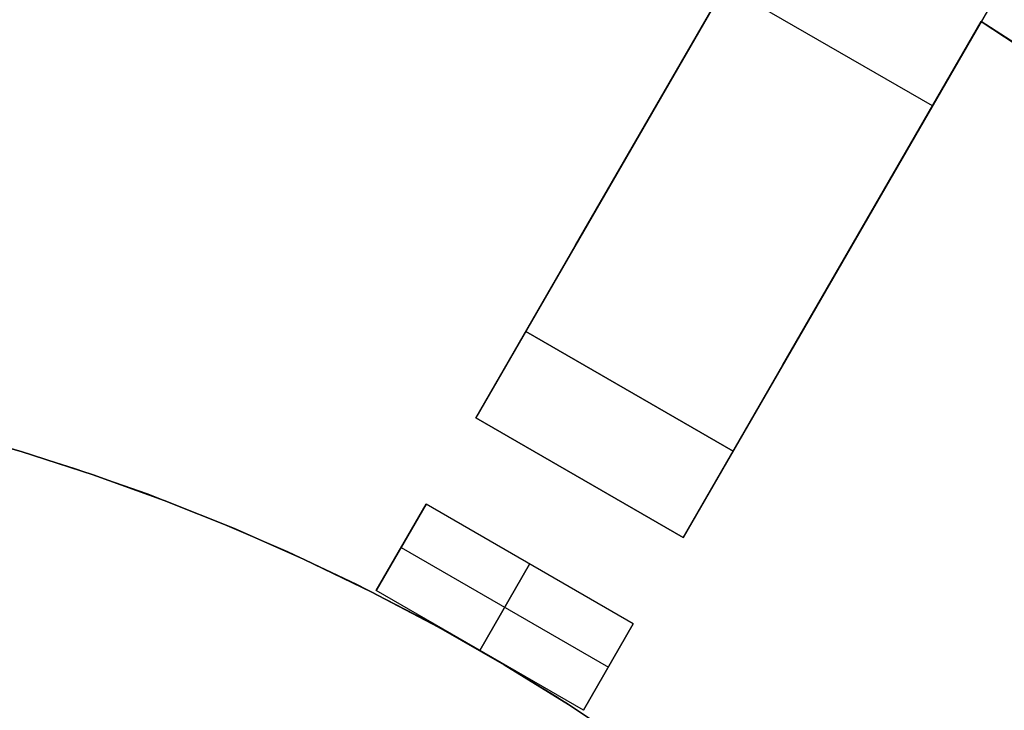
# Model space of a CAD drawing. Header units: millimetres. Extents: x 560 to 900, y 2299 to 2636.
# Tile 41 of 44: x 762 to 811, y 2560 to 2595. Entities that reach past the tile are written whole.
import ezdxf

# ---------------------------------------------------------------- set-up
doc = ezdxf.new("R2010")
doc.units = ezdxf.units.MM

msp = doc.modelspace()

# ---------------------------------------------------------------- linework, layer by layer
for points in [[(809.804, 2618.08), (784.804, 2574.779)], [(820.196, 2612.08), (795.196, 2568.779)], [(799.744, 2600.656), (789.804, 2583.439)], [(789.804, 2583.439), (799.744, 2600.656)], [(799.744, 2600.656), (789.804, 2583.439)], [(789.804, 2583.439), (799.744, 2600.656)], [(799.744, 2600.656), (789.804, 2583.439)], [(789.804, 2583.439), (799.744, 2600.656)], [(807.696, 2590.429), (797.304, 2596.429)], [(807.696, 2590.429), (797.304, 2596.429)], [(800.196, 2577.439), (810.136, 2594.656)], [(810.136, 2594.656), (800.196, 2577.439)], [(800.196, 2577.439), (810.136, 2594.656)], [(810.136, 2594.656), (800.196, 2577.439)], [(800.196, 2577.439), (810.136, 2594.656)], [(810.136, 2594.656), (800.196, 2577.439)], [(810.136, 2594.656), (814.185, 2592.005), (818.196, 2589.188), (822.16, 2586.205), (826.069, 2583.054), (829.913, 2579.737), (833.683, 2576.253), (837.367, 2572.604), (839.175, 2570.719), (840.958, 2568.793)], [(810.136, 2594.656), (814.185, 2592.005), (818.196, 2589.188), (822.16, 2586.205), (826.069, 2583.054), (829.913, 2579.737), (833.683, 2576.253), (837.367, 2572.604), (839.175, 2570.719), (840.958, 2568.793)], [(810.136, 2594.656), (812.342, 2593.234), (814.513, 2591.781), (818.746, 2588.786), (822.831, 2585.679), (826.766, 2582.47), (830.547, 2579.167), (834.174, 2575.781), (837.644, 2572.32), (840.958, 2568.793)], [(810.136, 2594.656), (812.342, 2593.234), (814.513, 2591.781), (818.746, 2588.786), (822.831, 2585.679), (826.766, 2582.47), (830.547, 2579.167), (834.174, 2575.781), (837.644, 2572.32), (840.958, 2568.793)], [(840.958, 2568.793), (837.644, 2572.32), (834.174, 2575.781), (830.547, 2579.167), (826.766, 2582.47), (822.831, 2585.679), (818.746, 2588.786), (814.513, 2591.781), (812.342, 2593.234), (810.136, 2594.656)], [(840.958, 2568.793), (837.644, 2572.32), (834.174, 2575.781), (830.547, 2579.167), (826.766, 2582.47), (822.831, 2585.679), (818.746, 2588.786), (814.513, 2591.781), (812.342, 2593.234), (810.136, 2594.656)], [(810.136, 2594.656), (814.185, 2592.005), (818.196, 2589.188), (822.16, 2586.205), (826.069, 2583.054), (829.913, 2579.737), (833.683, 2576.253), (837.367, 2572.604), (839.175, 2570.719), (840.958, 2568.793)], [(840.958, 2568.793), (837.644, 2572.32), (834.174, 2575.781), (830.547, 2579.167), (826.766, 2582.47), (822.831, 2585.679), (818.746, 2588.786), (814.513, 2591.781), (812.342, 2593.234), (810.136, 2594.656)], [(840.958, 2568.793), (837.644, 2572.32), (834.174, 2575.781), (830.547, 2579.167), (826.766, 2582.47), (822.831, 2585.679), (818.746, 2588.786), (814.513, 2591.781), (812.342, 2593.234), (810.136, 2594.656)], [(789.804, 2583.439), (784.804, 2574.779)], [(784.804, 2574.779), (789.804, 2583.439)], [(789.804, 2583.439), (784.804, 2574.779)], [(784.804, 2574.779), (789.804, 2583.439)], [(789.804, 2583.439), (784.804, 2574.779)], [(784.804, 2574.779), (789.804, 2583.439)], [(797.696, 2573.109), (787.304, 2579.109)], [(797.696, 2573.109), (787.304, 2579.109)], [(787.304, 2579.109), (797.696, 2573.109)], [(787.304, 2579.109), (797.696, 2573.109)], [(795.196, 2568.779), (800.196, 2577.439)], [(800.196, 2577.439), (795.196, 2568.779)], [(795.196, 2568.779), (800.196, 2577.439)], [(800.196, 2577.439), (795.196, 2568.779)], [(795.196, 2568.779), (800.196, 2577.439)], [(800.196, 2577.439), (795.196, 2568.779)], [(795.196, 2568.779), (784.804, 2574.779)], [(795.196, 2568.779), (784.804, 2574.779)], [(795.196, 2568.779), (784.804, 2574.779)], [(795.196, 2568.779), (784.804, 2574.779)], [(795.196, 2568.779), (784.804, 2574.779)], [(795.196, 2568.779), (784.804, 2574.779)], [(795.196, 2568.779), (784.804, 2574.779)], [(795.196, 2568.779), (784.804, 2574.779)], [(784.804, 2574.779), (795.196, 2568.779)], [(784.804, 2574.779), (795.196, 2568.779)], [(784.804, 2574.779), (795.196, 2568.779)], [(784.804, 2574.779), (795.196, 2568.779)], [(812.409, 2540.717), (809.848, 2543.515), (807.193, 2546.222), (804.446, 2548.836), (801.61, 2551.354), (798.69, 2553.773), (795.687, 2556.089), (792.607, 2558.301), (789.452, 2560.405), (786.227, 2562.4), (782.935, 2564.281), (779.58, 2566.049), (776.166, 2567.699), (772.697, 2569.231), (769.177, 2570.643), (765.611, 2571.932), (762.002, 2573.098), (758.356, 2574.138)], [(758.356, 2574.138), (762.002, 2573.098), (765.611, 2571.932), (769.177, 2570.643), (772.697, 2569.231), (776.166, 2567.699), (779.58, 2566.049), (782.935, 2564.281), (786.227, 2562.4), (789.452, 2560.405), (792.607, 2558.301), (795.687, 2556.089), (798.69, 2553.773), (801.61, 2551.354), (804.446, 2548.836), (807.193, 2546.222), (809.848, 2543.515), (812.409, 2540.717)], [(827.263, 2519.235), (825.422, 2522.58), (823.465, 2525.859), (821.395, 2529.068), (819.216, 2532.203), (816.929, 2535.26), (814.537, 2538.237), (812.043, 2541.128), (809.451, 2543.932), (806.763, 2546.643), (803.982, 2549.26), (801.112, 2551.779), (798.157, 2554.196), (795.119, 2556.51), (792.003, 2558.716), (788.812, 2560.814), (785.55, 2562.799), (782.222, 2564.67), (778.83, 2566.424), (775.38, 2568.059), (771.875, 2569.574), (768.319, 2570.966), (764.717, 2572.233), (761.074, 2573.376)], [(827.263, 2519.235), (825.422, 2522.58), (823.465, 2525.859), (821.395, 2529.068), (819.216, 2532.203), (816.929, 2535.26), (814.537, 2538.237), (812.043, 2541.128), (809.451, 2543.932), (806.763, 2546.643), (803.982, 2549.26), (801.112, 2551.779), (798.157, 2554.196), (795.119, 2556.51), (792.003, 2558.716), (788.812, 2560.814), (785.55, 2562.799), (782.222, 2564.67), (778.83, 2566.424), (775.38, 2568.059), (771.875, 2569.574), (768.319, 2570.966), (764.717, 2572.233), (761.074, 2573.376)], [(782.304, 2570.449), (779.804, 2566.119)], [(779.804, 2566.119), (782.304, 2570.449)], [(792.696, 2564.449), (782.304, 2570.449)], [(792.696, 2564.449), (782.304, 2570.449)], [(781.054, 2568.284), (791.446, 2562.284)], [(781.054, 2568.284), (791.446, 2562.284)], [(787.5, 2567.449), (785, 2563.119)], [(785, 2563.119), (787.5, 2567.449)], [(790.196, 2560.119), (779.804, 2566.119)], [(790.196, 2560.119), (779.804, 2566.119)], [(790.196, 2560.119), (792.696, 2564.449)], [(792.696, 2564.449), (790.196, 2560.119)]]:
    msp.add_lwpolyline(points)
at = {"extrusion": (0.866025, -0.5, 2.09054e-15)}
msp.add_lwpolyline([(2672.226, 86.995), (2672.211, 87.849), (2672.168, 88.701), (2672.095, 89.552), (2671.993, 90.399), (2671.862, 91.243), (2671.703, 92.081), (2671.515, 92.914), (2671.299, 93.74), (2671.054, 94.558), (2670.782, 95.367), (2670.483, 96.166), (2670.156, 96.955), (2669.803, 97.732), (2669.423, 98.497), (2669.017, 99.248), (2668.586, 99.985), (2668.13, 100.706), (2667.65, 101.412), (2667.146, 102.101), (2666.619, 102.772), (2666.069, 103.425), (2665.497, 104.059), (2664.903, 104.673), (2664.29, 105.266), (2663.656, 105.838), (2663.003, 106.388), (2662.332, 106.915), (2661.643, 107.419), (2660.937, 107.9), (2660.215, 108.355), (2659.479, 108.787), (2658.727, 109.192), (2657.963, 109.572), (2657.186, 109.925), (2656.397, 110.252), (2655.598, 110.552), (2654.789, 110.824), (2653.971, 111.068), (2653.145, 111.284), (2652.312, 111.472), (2651.474, 111.631), (2650.63, 111.762), (2649.782, 111.864), (2648.932, 111.937), (2648.079, 111.98), (2647.226, 111.995)], dxfattribs=at)
at = {"extrusion": (0.866025, -0.5, -1.74746e-14)}
msp.add_lwpolyline([(2647.226, -188.005), (2648.079, -187.99), (2648.932, -187.947), (2649.782, -187.874), (2650.63, -187.772), (2651.474, -187.641), (2652.312, -187.482), (2653.145, -187.294), (2653.971, -187.078), (2654.789, -186.834), (2655.598, -186.562), (2656.397, -186.262), (2657.186, -185.935), (2657.963, -185.582), (2658.727, -185.202), (2659.479, -184.797), (2660.215, -184.365), (2660.937, -183.91), (2661.643, -183.429), (2662.332, -182.925), (2663.003, -182.398), (2663.656, -181.848), (2664.29, -181.276), (2664.903, -180.683), (2665.497, -180.069), (2666.069, -179.435), (2666.619, -178.782), (2667.146, -178.111), (2667.65, -177.422), (2668.13, -176.716), (2668.586, -175.995), (2669.017, -175.258), (2669.423, -174.507), (2669.803, -173.742), (2670.156, -172.965), (2670.483, -172.176), (2670.782, -171.377), (2671.054, -170.568), (2671.299, -169.75), (2671.515, -168.924), (2671.703, -168.091), (2671.862, -167.253), (2671.993, -166.409), (2672.095, -165.562), (2672.168, -164.711), (2672.211, -163.859), (2672.226, -163.005)], dxfattribs=at)
at = {"extrusion": (0.866025, -0.5, -1.55064e-16)}
msp.add_lwpolyline([(2647.226, 111.995), (2648.079, 111.98), (2648.932, 111.937), (2649.782, 111.864), (2650.63, 111.762), (2651.474, 111.631), (2652.312, 111.472), (2653.145, 111.284), (2653.971, 111.068), (2654.789, 110.824), (2655.598, 110.552), (2656.397, 110.252), (2657.186, 109.925), (2657.963, 109.572), (2658.727, 109.192), (2659.479, 108.787), (2660.215, 108.355), (2660.937, 107.9), (2661.643, 107.419), (2662.332, 106.915), (2663.003, 106.388), (2663.656, 105.838), (2664.29, 105.266), (2664.903, 104.673), (2665.497, 104.059), (2666.069, 103.425), (2666.619, 102.772), (2667.146, 102.101), (2667.65, 101.412), (2668.13, 100.706), (2668.586, 99.985), (2669.017, 99.248), (2669.423, 98.497), (2669.803, 97.732), (2670.156, 96.955), (2670.483, 96.166), (2670.782, 95.367), (2671.054, 94.558), (2671.299, 93.74), (2671.515, 92.914), (2671.703, 92.081), (2671.862, 91.243), (2671.993, 90.399), (2672.095, 89.552), (2672.168, 88.701), (2672.211, 87.849), (2672.226, 86.995)], dxfattribs=at)
at = {"extrusion": (0.866025, -0.5, -3.47948e-14)}
msp.add_lwpolyline([(2672.226, -163.005), (2672.211, -163.859), (2672.168, -164.711), (2672.095, -165.562), (2671.993, -166.409), (2671.862, -167.253), (2671.703, -168.091), (2671.515, -168.924), (2671.299, -169.75), (2671.054, -170.568), (2670.782, -171.377), (2670.483, -172.176), (2670.156, -172.965), (2669.803, -173.742), (2669.423, -174.507), (2669.017, -175.258), (2668.586, -175.995), (2668.13, -176.716), (2667.65, -177.422), (2667.146, -178.111), (2666.619, -178.782), (2666.069, -179.435), (2665.497, -180.069), (2664.903, -180.683), (2664.29, -181.276), (2663.656, -181.848), (2663.003, -182.398), (2662.332, -182.925), (2661.643, -183.429), (2660.937, -183.91), (2660.215, -184.365), (2659.479, -184.797), (2658.727, -185.202), (2657.963, -185.582), (2657.186, -185.935), (2656.397, -186.262), (2655.598, -186.562), (2654.789, -186.834), (2653.971, -187.078), (2653.145, -187.294), (2652.312, -187.482), (2651.474, -187.641), (2650.63, -187.772), (2649.782, -187.874), (2648.932, -187.947), (2648.079, -187.99), (2647.226, -188.005)], dxfattribs=at)
at = {"extrusion": (0.866025, -0.5, -3.89466e-15)}
msp.add_lwpolyline([(2647.226, 111.995), (2646.543, 112.007), (2645.861, 112.042), (2645.181, 112.1), (2644.502, 112.181), (2643.828, 112.286), (2643.157, 112.413), (2642.49, 112.564), (2641.83, 112.737), (2641.175, 112.932), (2640.528, 113.15), (2639.889, 113.389), (2639.258, 113.651), (2638.636, 113.934), (2638.024, 114.237), (2637.424, 114.562), (2636.834, 114.907), (2636.257, 115.271), (2635.692, 115.656), (2635.141, 116.059), (2634.604, 116.481), (2634.082, 116.921), (2633.575, 117.378), (2633.084, 117.853), (2632.609, 118.344), (2632.152, 118.851), (2631.712, 119.373), (2631.29, 119.91), (2630.886, 120.461), (2630.502, 121.026), (2630.137, 121.603), (2629.793, 122.193), (2629.468, 122.794), (2629.164, 123.405), (2628.882, 124.027), (2628.62, 124.658), (2628.381, 125.297), (2628.163, 125.945), (2627.967, 126.599), (2627.794, 127.26), (2627.644, 127.926), (2627.517, 128.597), (2627.412, 129.272), (2627.331, 129.95), (2627.272, 130.63), (2627.237, 131.312), (2627.226, 131.995)], dxfattribs=at)
at = {"extrusion": (0.866025, -0.5, -2.783e-14)}
msp.add_lwpolyline([(2627.226, -208.005), (2627.237, -207.322), (2627.272, -206.64), (2627.331, -205.96), (2627.412, -205.282), (2627.517, -204.607), (2627.644, -203.936), (2627.794, -203.27), (2627.967, -202.609), (2628.163, -201.955), (2628.381, -201.307), (2628.62, -200.668), (2628.882, -200.037), (2629.164, -199.415), (2629.468, -198.804), (2629.793, -198.203), (2630.137, -197.613), (2630.502, -197.036), (2630.886, -196.471), (2631.29, -195.92), (2631.712, -195.383), (2632.152, -194.861), (2632.609, -194.354), (2633.084, -193.863), (2633.575, -193.388), (2634.082, -192.931), (2634.604, -192.491), (2635.141, -192.069), (2635.692, -191.666), (2636.257, -191.281), (2636.834, -190.917), (2637.424, -190.572), (2638.024, -190.247), (2638.636, -189.944), (2639.258, -189.661), (2639.889, -189.399), (2640.528, -189.16), (2641.175, -188.942), (2641.83, -188.747), (2642.49, -188.574), (2643.157, -188.423), (2643.828, -188.296), (2644.502, -188.191), (2645.181, -188.11), (2645.861, -188.052), (2646.543, -188.017), (2647.226, -188.005)], dxfattribs=at)
at = {"extrusion": (1, 0, 0)}
for points in [[(2594.656, -12.005), (2594.656, -0.005)], [(2594.656, 39.995), (2594.656, 51.995)], [(2594.656, -128.005), (2594.656, -116.005)], [(2583.439, 118.766), (2583.439, 51.995)], [(2583.439, 39.995), (2583.439, -0.005)], [(2583.439, -12.005), (2583.439, -116.005)], [(2583.439, -128.005), (2583.439, -194.776)], [(2577.439, 118.766), (2577.439, 51.995)], [(2577.439, 39.995), (2577.439, -0.005)], [(2577.439, -12.005), (2577.439, -116.005)], [(2577.439, -128.005), (2577.439, -194.776)], [(2574.779, -128.005), (2574.779, -138.005)], [(2574.779, -12.005), (2574.779, -116.005)], [(2574.779, 39.995), (2574.779, -0.005)], [(2574.779, 61.995), (2574.779, 51.995)], [(2571.779, -128.005), (2571.779, -138.005)], [(2571.779, -12.005), (2571.779, -116.005)], [(2571.779, 39.995), (2571.779, -0.005)], [(2571.779, 61.995), (2571.779, 51.995)], [(2568.779, -138.005), (2568.779, -128.005)], [(2568.779, -116.005), (2568.779, -12.005)], [(2568.779, -0.005), (2568.779, 39.995)], [(2568.779, 51.995), (2568.779, 61.995)]]:
    msp.add_lwpolyline(points, dxfattribs=at)
at = {"extrusion": (0.866025, -0.5, 6.48778e-15)}
msp.add_lwpolyline([(2627.226, 131.995), (2627.237, 131.312), (2627.272, 130.63), (2627.331, 129.95), (2627.412, 129.272), (2627.517, 128.597), (2627.644, 127.926), (2627.794, 127.26), (2627.967, 126.599), (2628.163, 125.945), (2628.381, 125.297), (2628.62, 124.658), (2628.882, 124.027), (2629.164, 123.405), (2629.468, 122.794), (2629.793, 122.193), (2630.137, 121.603), (2630.502, 121.026), (2630.886, 120.461), (2631.29, 119.91), (2631.712, 119.373), (2632.152, 118.851), (2632.609, 118.344), (2633.084, 117.853), (2633.575, 117.378), (2634.082, 116.921), (2634.604, 116.481), (2635.141, 116.059), (2635.692, 115.656), (2636.257, 115.271), (2636.834, 114.907), (2637.424, 114.562), (2638.024, 114.237), (2638.636, 113.934), (2639.258, 113.651), (2639.889, 113.389), (2640.528, 113.15), (2641.175, 112.932), (2641.83, 112.737), (2642.49, 112.564), (2643.157, 112.413), (2643.828, 112.286), (2644.502, 112.181), (2645.181, 112.1), (2645.861, 112.042), (2646.543, 112.007), (2647.226, 111.995)], dxfattribs=at)
at = {"extrusion": (0.866025, -0.5, -2.03488e-14)}
msp.add_lwpolyline([(2647.226, -188.005), (2646.543, -188.017), (2645.861, -188.052), (2645.181, -188.11), (2644.502, -188.191), (2643.828, -188.296), (2643.157, -188.423), (2642.49, -188.574), (2641.83, -188.747), (2641.175, -188.942), (2640.528, -189.16), (2639.889, -189.399), (2639.258, -189.661), (2638.636, -189.944), (2638.024, -190.247), (2637.424, -190.572), (2636.834, -190.917), (2636.257, -191.281), (2635.692, -191.666), (2635.141, -192.069), (2634.604, -192.491), (2634.082, -192.931), (2633.575, -193.388), (2633.084, -193.863), (2632.609, -194.354), (2632.152, -194.861), (2631.712, -195.383), (2631.29, -195.92), (2630.886, -196.471), (2630.502, -197.036), (2630.137, -197.613), (2629.793, -198.203), (2629.468, -198.804), (2629.164, -199.415), (2628.882, -200.037), (2628.62, -200.668), (2628.381, -201.307), (2628.163, -201.955), (2627.967, -202.609), (2627.794, -203.27), (2627.644, -203.936), (2627.517, -204.607), (2627.412, -205.282), (2627.331, -205.96), (2627.272, -206.64), (2627.237, -207.322), (2627.226, -208.005)], dxfattribs=at)
at = {"extrusion": (0.866025, -0.5, 1.24906e-14)}
msp.add_lwpolyline([(2627.226, 131.995), (2627.237, 131.312), (2627.272, 130.63), (2627.331, 129.95), (2627.412, 129.272), (2627.517, 128.597), (2627.644, 127.926), (2627.794, 127.26), (2627.967, 126.599), (2628.163, 125.945), (2628.381, 125.297), (2628.62, 124.658), (2628.882, 124.027), (2629.164, 123.405), (2629.468, 122.794), (2629.793, 122.193), (2630.137, 121.603), (2630.502, 121.026), (2630.886, 120.461), (2631.29, 119.91), (2631.712, 119.373), (2632.152, 118.851), (2632.609, 118.344), (2633.084, 117.853), (2633.575, 117.378), (2634.082, 116.921), (2634.604, 116.481), (2635.141, 116.059), (2635.692, 115.656), (2636.257, 115.271), (2636.834, 114.907), (2637.424, 114.562), (2638.024, 114.237), (2638.636, 113.934), (2639.258, 113.651), (2639.889, 113.389), (2640.528, 113.15), (2641.175, 112.932), (2641.83, 112.737), (2642.49, 112.564), (2643.157, 112.413), (2643.828, 112.286), (2644.502, 112.181), (2645.181, 112.1), (2645.861, 112.042), (2646.543, 112.007), (2647.226, 111.995)], dxfattribs=at)
at = {"extrusion": (0.866025, -0.5, 2.52543e-14)}
msp.add_lwpolyline([(2647.226, -188.005), (2646.543, -188.017), (2645.861, -188.052), (2645.181, -188.11), (2644.502, -188.191), (2643.828, -188.296), (2643.157, -188.423), (2642.49, -188.574), (2641.83, -188.747), (2641.175, -188.942), (2640.528, -189.16), (2639.889, -189.399), (2639.258, -189.661), (2638.636, -189.944), (2638.024, -190.247), (2637.424, -190.572), (2636.834, -190.917), (2636.257, -191.281), (2635.692, -191.666), (2635.141, -192.069), (2634.604, -192.491), (2634.082, -192.931), (2633.575, -193.388), (2633.084, -193.863), (2632.609, -194.354), (2632.152, -194.861), (2631.712, -195.383), (2631.29, -195.92), (2630.886, -196.471), (2630.502, -197.036), (2630.137, -197.613), (2629.793, -198.203), (2629.468, -198.804), (2629.164, -199.415), (2628.882, -200.037), (2628.62, -200.668), (2628.381, -201.307), (2628.163, -201.955), (2627.967, -202.609), (2627.794, -203.27), (2627.644, -203.936), (2627.517, -204.607), (2627.412, -205.282), (2627.331, -205.96), (2627.272, -206.64), (2627.237, -207.322), (2627.226, -208.005)], dxfattribs=at)
at = {"extrusion": (0.866025, -0.5, 5.14621e-15)}
msp.add_lwpolyline([(2627.226, 131.995), (2627.22, 132.336), (2627.202, 132.677), (2627.173, 133.018), (2627.133, 133.357), (2627.08, 133.694), (2627.017, 134.03), (2626.941, 134.363), (2626.855, 134.693), (2626.757, 135.02), (2626.648, 135.344), (2626.529, 135.664), (2626.398, 135.979), (2626.257, 136.29), (2626.105, 136.596), (2625.942, 136.896), (2625.77, 137.191), (2625.588, 137.48), (2625.395, 137.762), (2625.194, 138.037), (2624.983, 138.306), (2624.763, 138.567), (2624.534, 138.821), (2624.297, 139.066), (2624.051, 139.303), (2623.798, 139.532), (2623.537, 139.752), (2623.268, 139.963), (2622.993, 140.165), (2622.71, 140.357), (2622.422, 140.539), (2622.127, 140.712), (2621.826, 140.874), (2621.521, 141.026), (2621.21, 141.167), (2620.894, 141.298), (2620.575, 141.418), (2620.251, 141.526), (2619.924, 141.624), (2619.593, 141.711), (2619.26, 141.786), (2618.925, 141.85), (2618.587, 141.902), (2618.248, 141.943), (2617.908, 141.972), (2617.567, 141.989), (2617.226, 141.995)], dxfattribs=at)
at = {"extrusion": (0.866025, -0.5, -2.88791e-14)}
msp.add_lwpolyline([(2617.226, -218.005), (2617.567, -217.999), (2617.908, -217.982), (2618.248, -217.953), (2618.587, -217.912), (2618.925, -217.86), (2619.26, -217.796), (2619.593, -217.721), (2619.924, -217.634), (2620.251, -217.536), (2620.575, -217.428), (2620.894, -217.308), (2621.21, -217.177), (2621.521, -217.036), (2621.826, -216.884), (2622.127, -216.722), (2622.422, -216.549), (2622.71, -216.367), (2622.993, -216.175), (2623.268, -215.973), (2623.537, -215.762), (2623.798, -215.542), (2624.051, -215.313), (2624.297, -215.076), (2624.534, -214.831), (2624.763, -214.577), (2624.983, -214.316), (2625.194, -214.047), (2625.395, -213.772), (2625.588, -213.49), (2625.77, -213.201), (2625.942, -212.906), (2626.105, -212.606), (2626.257, -212.3), (2626.398, -211.989), (2626.529, -211.674), (2626.648, -211.354), (2626.757, -211.03), (2626.855, -210.703), (2626.941, -210.373), (2627.017, -210.04), (2627.08, -209.704), (2627.133, -209.367), (2627.173, -209.028), (2627.202, -208.687), (2627.22, -208.346), (2627.226, -208.005)], dxfattribs=at)
at = {"extrusion": (4.54545e-05, -8.01486e-06, 1)}
msp.add_lwpolyline([(839.998, 2467.856), (839.933, 2471.648), (839.737, 2475.435), (839.41, 2479.213), (838.954, 2482.977), (838.368, 2486.724), (837.653, 2490.448), (836.811, 2494.145), (835.841, 2497.811), (834.745, 2501.442), (833.526, 2505.033), (832.183, 2508.579), (830.718, 2512.077), (829.134, 2515.522), (827.432, 2518.911), (825.615, 2522.239), (823.683, 2525.503), (821.64, 2528.698), (819.489, 2531.82), (817.231, 2534.867), (814.869, 2537.834), (812.407, 2540.718), (809.846, 2543.515), (807.191, 2546.222), (804.444, 2548.836), (801.609, 2551.354), (798.688, 2553.773), (795.686, 2556.09), (792.605, 2558.301), (789.451, 2560.406), (786.225, 2562.4), (782.933, 2564.282), (779.578, 2566.049), (776.164, 2567.7), (772.695, 2569.232), (769.175, 2570.643), (765.609, 2571.932), (762, 2573.098), (758.354, 2574.139), (754.674, 2575.053), (750.964, 2575.84), (747.229, 2576.498), (743.474, 2577.027), (739.703, 2577.427), (735.921, 2577.697), (732.131, 2577.835), (728.339, 2577.844), (724.549, 2577.721), (720.765, 2577.468), (716.993, 2577.085), (713.235, 2576.571), (709.498, 2575.929), (705.785, 2575.158), (702.101, 2574.26), (698.45, 2573.235), (694.836, 2572.085), (691.265, 2570.811), (687.739, 2569.415), (684.263, 2567.898), (680.842, 2566.262), (677.479, 2564.509), (674.179, 2562.641), (670.945, 2560.661), (667.781, 2558.57), (664.692, 2556.372), (661.679, 2554.068), (658.748, 2551.662), (655.902, 2549.156), (653.144, 2546.554), (650.477, 2543.858), (647.904, 2541.072), (645.429, 2538.199), (643.055, 2535.242), (640.784, 2532.205), (638.619, 2529.092), (636.562, 2525.906), (634.617, 2522.651), (632.785, 2519.33), (631.069, 2515.949), (629.47, 2512.51), (627.99, 2509.019), (626.632, 2505.478)], dxfattribs=at)
at = {"extrusion": (-4.54545e-05, 8.01486e-06, 1)}
msp.add_lwpolyline([(626.636, 2505.478), (627.994, 2509.018), (629.474, 2512.51), (631.073, 2515.948), (632.789, 2519.33), (634.621, 2522.65), (636.567, 2525.905), (638.623, 2529.091), (640.788, 2532.205), (643.059, 2535.241), (645.434, 2538.198), (647.908, 2541.071), (650.481, 2543.858), (653.148, 2546.553), (655.906, 2549.156), (658.753, 2551.661), (661.684, 2554.068), (664.696, 2556.371), (667.786, 2558.57), (670.949, 2560.66), (674.183, 2562.641), (677.484, 2564.508), (680.846, 2566.261), (684.268, 2567.897), (687.743, 2569.414), (691.269, 2570.81), (694.84, 2572.084), (698.454, 2573.234), (702.105, 2574.259), (705.789, 2575.157), (709.502, 2575.928), (713.24, 2576.571), (716.997, 2577.084), (720.769, 2577.467), (724.553, 2577.72), (728.343, 2577.843), (732.135, 2577.835), (735.925, 2577.696), (739.708, 2577.426), (743.479, 2577.027), (747.234, 2576.497), (750.968, 2575.839), (754.678, 2575.052), (758.358, 2574.138), (762.005, 2573.097), (765.613, 2571.932), (769.179, 2570.642), (772.699, 2569.231), (776.168, 2567.699), (779.582, 2566.048), (782.937, 2564.281), (786.229, 2562.399), (789.455, 2560.405), (792.609, 2558.301), (795.69, 2556.089), (798.692, 2553.772), (801.613, 2551.354), (804.448, 2548.836), (807.195, 2546.221), (809.851, 2543.514), (812.411, 2540.717), (814.874, 2537.833), (817.235, 2534.866), (819.493, 2531.819), (821.645, 2528.697), (823.687, 2525.502), (825.619, 2522.238), (827.436, 2518.91), (829.138, 2515.522), (830.722, 2512.076), (832.187, 2508.578), (833.53, 2505.032), (834.75, 2501.441), (835.845, 2497.811), (836.815, 2494.145), (837.657, 2490.447), (838.372, 2486.723), (838.958, 2482.977), (839.415, 2479.212), (839.741, 2475.434), (839.937, 2471.647), (840.002, 2467.855)], dxfattribs=at)
at = {"extrusion": (0.866025, -0.5, -2.24538e-14)}
msp.add_lwpolyline([(2627.226, 131.995), (2627.22, 132.336), (2627.202, 132.677), (2627.173, 133.018), (2627.133, 133.357), (2627.08, 133.694), (2627.017, 134.03), (2626.941, 134.363), (2626.855, 134.693), (2626.757, 135.02), (2626.648, 135.344), (2626.529, 135.664), (2626.398, 135.979), (2626.257, 136.29), (2626.105, 136.596), (2625.942, 136.896), (2625.77, 137.191), (2625.588, 137.48), (2625.395, 137.762), (2625.194, 138.037), (2624.983, 138.306), (2624.763, 138.567), (2624.534, 138.821), (2624.297, 139.066), (2624.051, 139.303), (2623.798, 139.532), (2623.537, 139.752), (2623.268, 139.963), (2622.993, 140.165), (2622.71, 140.357), (2622.422, 140.539), (2622.127, 140.712), (2621.826, 140.874), (2621.521, 141.026), (2621.21, 141.167), (2620.894, 141.298), (2620.575, 141.418), (2620.251, 141.526), (2619.924, 141.624), (2619.593, 141.711), (2619.26, 141.786), (2618.925, 141.85), (2618.587, 141.902), (2618.248, 141.943), (2617.908, 141.972), (2617.567, 141.989), (2617.226, 141.995)], dxfattribs=at)
at = {"extrusion": (0.866025, -0.5, 2.24315e-14)}
for points in [[(2617.226, -218.005), (2617.567, -217.999), (2617.908, -217.982), (2618.248, -217.953), (2618.587, -217.912), (2618.925, -217.86), (2619.26, -217.796), (2619.593, -217.721), (2619.924, -217.634), (2620.251, -217.536), (2620.575, -217.428), (2620.894, -217.308), (2621.21, -217.177), (2621.521, -217.036), (2621.826, -216.884), (2622.127, -216.722), (2622.422, -216.549), (2622.71, -216.367), (2622.993, -216.175), (2623.268, -215.973), (2623.537, -215.762), (2623.798, -215.542), (2624.051, -215.313), (2624.297, -215.076), (2624.534, -214.831), (2624.763, -214.577), (2624.983, -214.316), (2625.194, -214.047), (2625.395, -213.772), (2625.588, -213.49), (2625.77, -213.201), (2625.942, -212.906), (2626.105, -212.606), (2626.257, -212.3), (2626.398, -211.989), (2626.529, -211.674), (2626.648, -211.354), (2626.757, -211.03), (2626.855, -210.703), (2626.941, -210.373), (2627.017, -210.04), (2627.08, -209.704), (2627.133, -209.367), (2627.173, -209.028), (2627.202, -208.687), (2627.22, -208.346), (2627.226, -208.005)], [(2612.226, 141.995), (2611.884, 141.989), (2611.543, 141.972), (2611.203, 141.943), (2610.864, 141.902), (2610.527, 141.85), (2610.191, 141.786), (2609.858, 141.711), (2609.528, 141.624), (2609.201, 141.526), (2608.877, 141.418), (2608.557, 141.298), (2608.242, 141.167), (2607.931, 141.026), (2607.625, 140.874), (2607.325, 140.712), (2607.03, 140.539), (2606.741, 140.357), (2606.459, 140.165), (2606.183, 139.963), (2605.915, 139.752), (2605.654, 139.532), (2605.4, 139.303), (2605.155, 139.066), (2604.917, 138.821), (2604.689, 138.567), (2604.469, 138.306), (2604.258, 138.037), (2604.056, 137.762), (2603.864, 137.48), (2603.682, 137.191), (2603.509, 136.896), (2603.347, 136.596), (2603.195, 136.29), (2603.054, 135.979), (2602.923, 135.664), (2602.803, 135.344), (2602.694, 135.02), (2602.597, 134.693), (2602.51, 134.363), (2602.435, 134.03), (2602.371, 133.694), (2602.319, 133.357), (2602.278, 133.018), (2602.249, 132.677), (2602.232, 132.336), (2602.226, 131.995)]]:
    msp.add_lwpolyline(points, dxfattribs=at)
at = {"extrusion": (0.866025, -0.5, -4.17523e-15)}
msp.add_lwpolyline([(2622.226, -138.005), (2622.214, -138.688), (2622.179, -139.37), (2622.121, -140.05), (2622.04, -140.728), (2621.935, -141.403), (2621.807, -142.074), (2621.657, -142.74), (2621.484, -143.401), (2621.289, -144.055), (2621.071, -144.703), (2620.831, -145.342), (2620.57, -145.973), (2620.287, -146.595), (2619.983, -147.206), (2619.659, -147.807), (2619.314, -148.397), (2618.949, -148.974), (2618.565, -149.539), (2618.162, -150.09), (2617.74, -150.627), (2617.3, -151.149), (2616.843, -151.656), (2616.368, -152.147), (2615.877, -152.622), (2615.37, -153.079), (2614.848, -153.519), (2614.311, -153.941), (2613.759, -154.344), (2613.195, -154.729), (2612.617, -155.093), (2612.028, -155.438), (2611.427, -155.763), (2610.815, -156.066), (2610.194, -156.349), (2609.563, -156.611), (2608.923, -156.85), (2608.276, -157.068), (2607.622, -157.263), (2606.961, -157.436), (2606.295, -157.587), (2605.624, -157.714), (2604.949, -157.819), (2604.271, -157.9), (2603.591, -157.958), (2602.909, -157.993), (2602.226, -158.005)], dxfattribs=at)
at = {"extrusion": (0.866025, -0.5, -3.10662e-16)}
msp.add_lwpolyline([(2602.226, 81.995), (2602.909, 81.983), (2603.591, 81.948), (2604.271, 81.89), (2604.949, 81.809), (2605.624, 81.704), (2606.295, 81.577), (2606.961, 81.426), (2607.622, 81.253), (2608.276, 81.058), (2608.923, 80.84), (2609.563, 80.601), (2610.194, 80.339), (2610.815, 80.056), (2611.427, 79.753), (2612.028, 79.428), (2612.617, 79.083), (2613.195, 78.719), (2613.759, 78.334), (2614.311, 77.931), (2614.848, 77.509), (2615.37, 77.069), (2615.877, 76.612), (2616.368, 76.137), (2616.843, 75.646), (2617.3, 75.139), (2617.74, 74.617), (2618.162, 74.08), (2618.565, 73.529), (2618.949, 72.964), (2619.314, 72.387), (2619.659, 71.797), (2619.983, 71.196), (2620.287, 70.585), (2620.57, 69.963), (2620.831, 69.332), (2621.071, 68.693), (2621.289, 68.045), (2621.484, 67.391), (2621.657, 66.73), (2621.807, 66.064), (2621.935, 65.393), (2622.04, 64.718), (2622.121, 64.04), (2622.179, 63.36), (2622.214, 62.678), (2622.226, 61.995)], dxfattribs=at)
at = {"extrusion": (0.866025, -0.5, 2.88994e-14)}
msp.add_lwpolyline([(2617.226, 141.995), (2617.567, 141.989), (2617.908, 141.972), (2618.248, 141.943), (2618.587, 141.902), (2618.925, 141.85), (2619.26, 141.786), (2619.593, 141.711), (2619.924, 141.624), (2620.251, 141.526), (2620.575, 141.418), (2620.894, 141.298), (2621.21, 141.167), (2621.521, 141.026), (2621.826, 140.874), (2622.127, 140.712), (2622.422, 140.539), (2622.71, 140.357), (2622.993, 140.165), (2623.268, 139.963), (2623.537, 139.752), (2623.798, 139.532), (2624.051, 139.303), (2624.297, 139.066), (2624.534, 138.821), (2624.763, 138.567), (2624.983, 138.306), (2625.194, 138.037), (2625.395, 137.762), (2625.588, 137.48), (2625.77, 137.191), (2625.942, 136.896), (2626.105, 136.596), (2626.257, 136.29), (2626.398, 135.979), (2626.529, 135.664), (2626.648, 135.344), (2626.757, 135.02), (2626.855, 134.693), (2626.941, 134.363), (2627.017, 134.03), (2627.08, 133.694), (2627.133, 133.357), (2627.173, 133.018), (2627.202, 132.677), (2627.22, 132.336), (2627.226, 131.995)], dxfattribs=at)
at = {"extrusion": (0.866025, -0.5, 1.7549e-14)}
msp.add_lwpolyline([(2627.226, -208.005), (2627.22, -208.346), (2627.202, -208.687), (2627.173, -209.028), (2627.133, -209.367), (2627.08, -209.704), (2627.017, -210.04), (2626.941, -210.373), (2626.855, -210.703), (2626.757, -211.03), (2626.648, -211.354), (2626.529, -211.674), (2626.398, -211.989), (2626.257, -212.3), (2626.105, -212.606), (2625.942, -212.906), (2625.77, -213.201), (2625.588, -213.49), (2625.395, -213.772), (2625.194, -214.047), (2624.983, -214.316), (2624.763, -214.577), (2624.534, -214.831), (2624.297, -215.076), (2624.051, -215.313), (2623.798, -215.542), (2623.537, -215.762), (2623.268, -215.973), (2622.993, -216.175), (2622.71, -216.367), (2622.422, -216.549), (2622.127, -216.722), (2621.826, -216.884), (2621.521, -217.036), (2621.21, -217.177), (2620.894, -217.308), (2620.575, -217.428), (2620.251, -217.536), (2619.924, -217.634), (2619.593, -217.721), (2619.26, -217.796), (2618.925, -217.86), (2618.587, -217.912), (2618.248, -217.953), (2617.908, -217.982), (2617.567, -217.999), (2617.226, -218.005)], dxfattribs=at)
at = {"extrusion": (0.866025, -0.5, -6.37666e-15)}
msp.add_lwpolyline([(2602.226, -158.005), (2602.909, -157.993), (2603.591, -157.958), (2604.271, -157.9), (2604.949, -157.819), (2605.624, -157.714), (2606.295, -157.587), (2606.961, -157.436), (2607.622, -157.263), (2608.276, -157.068), (2608.923, -156.85), (2609.563, -156.611), (2610.194, -156.349), (2610.815, -156.066), (2611.427, -155.763), (2612.028, -155.438), (2612.617, -155.093), (2613.195, -154.729), (2613.759, -154.344), (2614.311, -153.941), (2614.848, -153.519), (2615.37, -153.079), (2615.877, -152.622), (2616.368, -152.147), (2616.843, -151.656), (2617.3, -151.149), (2617.74, -150.627), (2618.162, -150.09), (2618.565, -149.539), (2618.949, -148.974), (2619.314, -148.397), (2619.659, -147.807), (2619.983, -147.206), (2620.287, -146.595), (2620.57, -145.973), (2620.831, -145.342), (2621.071, -144.703), (2621.289, -144.055), (2621.484, -143.401), (2621.657, -142.74), (2621.807, -142.074), (2621.935, -141.403), (2622.04, -140.728), (2622.121, -140.05), (2622.179, -139.37), (2622.214, -138.688), (2622.226, -138.005)], dxfattribs=at)
at = {"extrusion": (0.866025, -0.5, 2.06259e-15)}
msp.add_lwpolyline([(2622.226, 61.995), (2622.214, 62.678), (2622.179, 63.36), (2622.121, 64.04), (2622.04, 64.718), (2621.935, 65.393), (2621.807, 66.064), (2621.657, 66.73), (2621.484, 67.391), (2621.289, 68.045), (2621.071, 68.693), (2620.831, 69.332), (2620.57, 69.963), (2620.287, 70.585), (2619.983, 71.196), (2619.659, 71.797), (2619.314, 72.387), (2618.949, 72.964), (2618.565, 73.529), (2618.162, 74.08), (2617.74, 74.617), (2617.3, 75.139), (2616.843, 75.646), (2616.368, 76.137), (2615.877, 76.612), (2615.37, 77.069), (2614.848, 77.509), (2614.311, 77.931), (2613.759, 78.334), (2613.195, 78.719), (2612.617, 79.083), (2612.028, 79.428), (2611.427, 79.753), (2610.815, 80.056), (2610.194, 80.339), (2609.563, 80.601), (2608.923, 80.84), (2608.276, 81.058), (2607.622, 81.253), (2606.961, 81.426), (2606.295, 81.577), (2605.624, 81.704), (2604.949, 81.809), (2604.271, 81.89), (2603.591, 81.948), (2602.909, 81.983), (2602.226, 81.995)], dxfattribs=at)
at = {"extrusion": (0.866025, -0.5, 2.05885e-14)}
msp.add_lwpolyline([(2602.226, -158.005), (2602.909, -157.993), (2603.591, -157.958), (2604.271, -157.9), (2604.949, -157.819), (2605.624, -157.714), (2606.295, -157.587), (2606.961, -157.436), (2607.622, -157.263), (2608.276, -157.068), (2608.923, -156.85), (2609.563, -156.611), (2610.194, -156.349), (2610.815, -156.066), (2611.427, -155.763), (2612.028, -155.438), (2612.617, -155.093), (2613.195, -154.729), (2613.759, -154.344), (2614.311, -153.941), (2614.848, -153.519), (2615.37, -153.079), (2615.877, -152.622), (2616.368, -152.147), (2616.843, -151.656), (2617.3, -151.149), (2617.74, -150.627), (2618.162, -150.09), (2618.565, -149.539), (2618.949, -148.974), (2619.314, -148.397), (2619.659, -147.807), (2619.983, -147.206), (2620.287, -146.595), (2620.57, -145.973), (2620.831, -145.342), (2621.071, -144.703), (2621.289, -144.055), (2621.484, -143.401), (2621.657, -142.74), (2621.807, -142.074), (2621.935, -141.403), (2622.04, -140.728), (2622.121, -140.05), (2622.179, -139.37), (2622.214, -138.688), (2622.226, -138.005)], dxfattribs=at)
at = {"extrusion": (0.866025, -0.5, 1.70147e-14)}
msp.add_lwpolyline([(2622.226, 61.995), (2622.214, 62.678), (2622.179, 63.36), (2622.121, 64.04), (2622.04, 64.718), (2621.935, 65.393), (2621.807, 66.064), (2621.657, 66.73), (2621.484, 67.391), (2621.289, 68.045), (2621.071, 68.693), (2620.831, 69.332), (2620.57, 69.963), (2620.287, 70.585), (2619.983, 71.196), (2619.659, 71.797), (2619.314, 72.387), (2618.949, 72.964), (2618.565, 73.529), (2618.162, 74.08), (2617.74, 74.617), (2617.3, 75.139), (2616.843, 75.646), (2616.368, 76.137), (2615.877, 76.612), (2615.37, 77.069), (2614.848, 77.509), (2614.311, 77.931), (2613.759, 78.334), (2613.195, 78.719), (2612.617, 79.083), (2612.028, 79.428), (2611.427, 79.753), (2610.815, 80.056), (2610.194, 80.339), (2609.563, 80.601), (2608.923, 80.84), (2608.276, 81.058), (2607.622, 81.253), (2606.961, 81.426), (2606.295, 81.577), (2605.624, 81.704), (2604.949, 81.809), (2604.271, 81.89), (2603.591, 81.948), (2602.909, 81.983), (2602.226, 81.995)], dxfattribs=at)
at = {"extrusion": (0.866025, -0.5, -1.9048e-14)}
msp.add_lwpolyline([(2612.226, 141.995), (2611.884, 141.989), (2611.543, 141.972), (2611.203, 141.943), (2610.864, 141.902), (2610.527, 141.85), (2610.191, 141.786), (2609.858, 141.711), (2609.528, 141.624), (2609.201, 141.526), (2608.877, 141.418), (2608.557, 141.298), (2608.242, 141.167), (2607.931, 141.026), (2607.625, 140.874), (2607.325, 140.712), (2607.03, 140.539), (2606.741, 140.357), (2606.459, 140.165), (2606.183, 139.963), (2605.915, 139.752), (2605.654, 139.532), (2605.4, 139.303), (2605.155, 139.066), (2604.917, 138.821), (2604.689, 138.567), (2604.469, 138.306), (2604.258, 138.037), (2604.056, 137.762), (2603.864, 137.48), (2603.682, 137.191), (2603.509, 136.896), (2603.347, 136.596), (2603.195, 136.29), (2603.054, 135.979), (2602.923, 135.664), (2602.803, 135.344), (2602.694, 135.02), (2602.597, 134.693), (2602.51, 134.363), (2602.435, 134.03), (2602.371, 133.694), (2602.319, 133.357), (2602.278, 133.018), (2602.249, 132.677), (2602.232, 132.336), (2602.226, 131.995)], dxfattribs=at)
at = {"extrusion": (0.866025, -0.5, 3.04261e-14)}
msp.add_lwpolyline([(2602.226, -208.005), (2602.232, -208.346), (2602.249, -208.687), (2602.278, -209.028), (2602.319, -209.367), (2602.371, -209.704), (2602.435, -210.04), (2602.51, -210.373), (2602.597, -210.703), (2602.694, -211.03), (2602.803, -211.354), (2602.923, -211.674), (2603.054, -211.989), (2603.195, -212.3), (2603.347, -212.606), (2603.509, -212.906), (2603.682, -213.201), (2603.864, -213.49), (2604.056, -213.772), (2604.258, -214.047), (2604.469, -214.316), (2604.689, -214.577), (2604.917, -214.831), (2605.155, -215.076), (2605.4, -215.313), (2605.654, -215.542), (2605.915, -215.762), (2606.183, -215.973), (2606.459, -216.175), (2606.741, -216.367), (2607.03, -216.549), (2607.325, -216.722), (2607.625, -216.884), (2607.931, -217.036), (2608.242, -217.177), (2608.557, -217.308), (2608.877, -217.428), (2609.201, -217.536), (2609.528, -217.634), (2609.858, -217.721), (2610.191, -217.796), (2610.527, -217.86), (2610.864, -217.912), (2611.203, -217.953), (2611.543, -217.982), (2611.884, -217.999), (2612.226, -218.005)], dxfattribs=at)
at = {"extrusion": (0.866025, -0.5, 9.76168e-15)}
msp.add_lwpolyline([(2602.226, -208.005), (2602.232, -208.346), (2602.249, -208.687), (2602.278, -209.028), (2602.319, -209.367), (2602.371, -209.704), (2602.435, -210.04), (2602.51, -210.373), (2602.597, -210.703), (2602.694, -211.03), (2602.803, -211.354), (2602.923, -211.674), (2603.054, -211.989), (2603.195, -212.3), (2603.347, -212.606), (2603.509, -212.906), (2603.682, -213.201), (2603.864, -213.49), (2604.056, -213.772), (2604.258, -214.047), (2604.469, -214.316), (2604.689, -214.577), (2604.917, -214.831), (2605.155, -215.076), (2605.4, -215.313), (2605.654, -215.542), (2605.915, -215.762), (2606.183, -215.973), (2606.459, -216.175), (2606.741, -216.367), (2607.03, -216.549), (2607.325, -216.722), (2607.625, -216.884), (2607.931, -217.036), (2608.242, -217.177), (2608.557, -217.308), (2608.877, -217.428), (2609.201, -217.536), (2609.528, -217.634), (2609.858, -217.721), (2610.191, -217.796), (2610.527, -217.86), (2610.864, -217.912), (2611.203, -217.953), (2611.543, -217.982), (2611.884, -217.999), (2612.226, -218.005)], dxfattribs=at)
at = {"extrusion": (0.866025, -0.5, -5.14621e-15)}
msp.add_lwpolyline([(2602.226, 131.995), (2602.232, 132.336), (2602.249, 132.677), (2602.278, 133.018), (2602.319, 133.357), (2602.371, 133.694), (2602.435, 134.03), (2602.51, 134.363), (2602.597, 134.693), (2602.694, 135.02), (2602.803, 135.344), (2602.923, 135.664), (2603.054, 135.979), (2603.195, 136.29), (2603.347, 136.596), (2603.509, 136.896), (2603.682, 137.191), (2603.864, 137.48), (2604.056, 137.762), (2604.258, 138.037), (2604.469, 138.306), (2604.689, 138.567), (2604.917, 138.821), (2605.155, 139.066), (2605.4, 139.303), (2605.654, 139.532), (2605.915, 139.752), (2606.183, 139.963), (2606.459, 140.165), (2606.741, 140.357), (2607.03, 140.539), (2607.325, 140.712), (2607.625, 140.874), (2607.931, 141.026), (2608.242, 141.167), (2608.557, 141.298), (2608.877, 141.418), (2609.201, 141.526), (2609.528, 141.624), (2609.858, 141.711), (2610.191, 141.786), (2610.527, 141.85), (2610.864, 141.902), (2611.203, 141.943), (2611.543, 141.972), (2611.884, 141.989), (2612.226, 141.995)], dxfattribs=at)
at = {"extrusion": (0.866025, -0.5, 3.25538e-14)}
msp.add_lwpolyline([(2612.226, -218.005), (2611.884, -217.999), (2611.543, -217.982), (2611.203, -217.953), (2610.864, -217.912), (2610.527, -217.86), (2610.191, -217.796), (2609.858, -217.721), (2609.528, -217.634), (2609.201, -217.536), (2608.877, -217.428), (2608.557, -217.308), (2608.242, -217.177), (2607.931, -217.036), (2607.625, -216.884), (2607.325, -216.722), (2607.03, -216.549), (2606.741, -216.367), (2606.459, -216.175), (2606.183, -215.973), (2605.915, -215.762), (2605.654, -215.542), (2605.4, -215.313), (2605.155, -215.076), (2604.917, -214.831), (2604.689, -214.577), (2604.469, -214.316), (2604.258, -214.047), (2604.056, -213.772), (2603.864, -213.49), (2603.682, -213.201), (2603.509, -212.906), (2603.347, -212.606), (2603.195, -212.3), (2603.054, -211.989), (2602.923, -211.674), (2602.803, -211.354), (2602.694, -211.03), (2602.597, -210.703), (2602.51, -210.373), (2602.435, -210.04), (2602.371, -209.704), (2602.319, -209.367), (2602.278, -209.028), (2602.249, -208.687), (2602.232, -208.346), (2602.226, -208.005)], dxfattribs=at)

doc.saveas('drawing.dxf')
